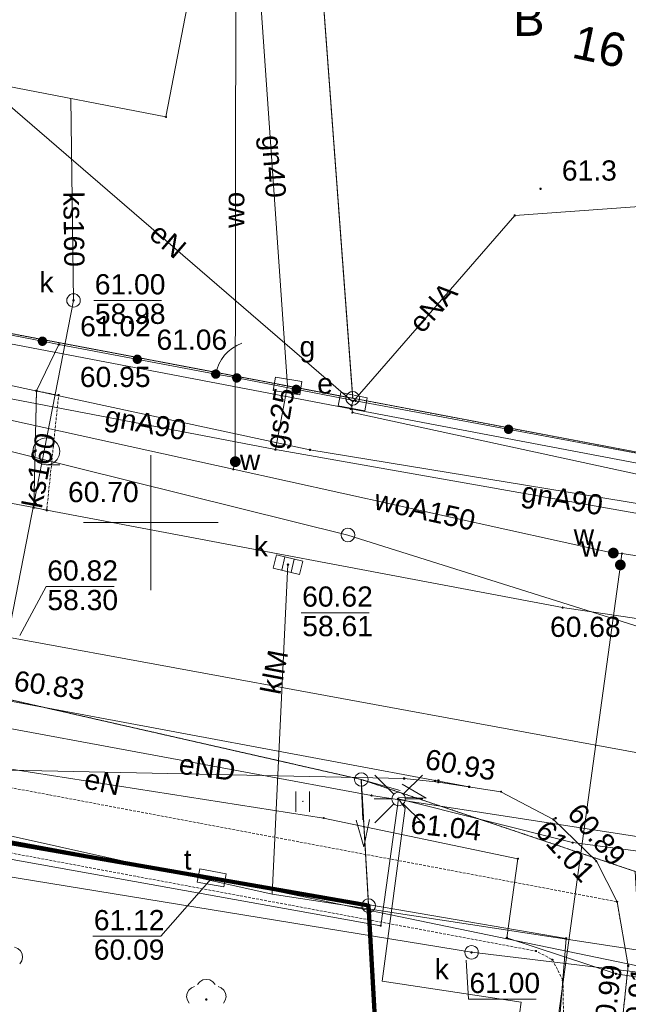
# Paper-space layout 'A-01 PLAN SYTUACYJNY' of a CAD drawing. Header units: millimetres. Extents: x 0 to 900, y 0 to 750.
# Tile 96 of 105: x 686 to 731, y 557 to 630. Entities that reach past the tile are written whole.
import ezdxf
from ezdxf.xclip import XClip

# ---------------------------------------------------------------- set-up
doc = ezdxf.new("R2010")
doc.units = ezdxf.units.MM
doc.header["$MEASUREMENT"] = 0
doc.header["$XCLIPFRAME"] = 0
for name, pattern in [('KROPK2', [1000, 50, -950]), ('PRZER1-1', [1, 0.5, -0.5]), ('PRZER2-1', [1.5, 1, -0.5]), ('PRZER3-1', [4000, 3000, -1000]), ('PRZER4-1', [5000, 4000, -1000])]:
    doc.linetypes.add(name, pattern=pattern)
doc.layers.add('0_Nr_pióra__60', color=7, linetype='Continuous', lineweight=100, true_color=0xcbfe00)
doc.layers.add('A_mapa_Nr_pióra__2', color=8, linetype='Continuous', lineweight=13)
doc.layers.add('A_podrys', color=7, linetype='Continuous')
doc.styles.add('STYL_AUTOMATYCZNY_1', font='arial.ttf')

# ---------------------------------------------------------------- blocks, each defined once
blk = doc.blocks.new('Rysunek_3_3', base_point=(-1239.757, 488.381))
at = {"layer": 'A_mapa_Nr_pióra__2', "linetype": 'Continuous', "lineweight": 13}
for points in [[(724.329, 617.348), (724.333, 617.325), (724.342, 617.303), (724.356, 617.284), (724.374, 617.27), (724.396, 617.261), (724.419, 617.258), (724.443, 617.261), (724.464, 617.27), (724.483, 617.284), (724.497, 617.303), (724.506, 617.325), (724.509, 617.348), (724.506, 617.371), (724.497, 617.393), (724.483, 617.412), (724.464, 617.426), (724.443, 617.435), (724.419, 617.438), (724.396, 617.435), (724.374, 617.426), (724.356, 617.412), (724.342, 617.393), (724.333, 617.371)], [(689.672, 609.06), (689.675, 609.036), (689.684, 609.015), (689.699, 608.996), (689.717, 608.982), (689.739, 608.973), (689.762, 608.97), (689.786, 608.973), (689.807, 608.982), (689.826, 608.996), (689.84, 609.015), (689.849, 609.036), (689.852, 609.06), (689.849, 609.083), (689.84, 609.105), (689.826, 609.123), (689.807, 609.138), (689.786, 609.147), (689.762, 609.15), (689.739, 609.147), (689.717, 609.138), (689.699, 609.123), (689.684, 609.105), (689.675, 609.083)], [(687.525, 606.379), (687.434, 606.385), (687.344, 606.367), (687.262, 606.326), (687.194, 606.266), (687.143, 606.19), (687.114, 606.103), (687.108, 606.012), (687.126, 605.922), (687.167, 605.84), (687.227, 605.772), (687.303, 605.721), (687.39, 605.692), (687.481, 605.686), (687.57, 605.704), (687.652, 605.745), (687.721, 605.805), (687.771, 605.881), (687.801, 605.968), (687.806, 606.059), (687.788, 606.149), (687.748, 606.231), (687.687, 606.299), (687.611, 606.35)], [(688.587, 605.795), (688.59, 605.772), (688.599, 605.75), (688.614, 605.732), (688.632, 605.718), (688.654, 605.709), (688.677, 605.705), (688.7, 605.709), (688.722, 605.718), (688.741, 605.732), (688.755, 605.75), (688.764, 605.772), (688.767, 605.795), (688.764, 605.819), (688.755, 605.84), (688.741, 605.859), (688.722, 605.873), (688.7, 605.882), (688.677, 605.885), (688.654, 605.882), (688.632, 605.873), (688.614, 605.859), (688.599, 605.84), (688.59, 605.819)], [(694.562, 605.039), (694.471, 605.044), (694.382, 605.026), (694.3, 604.985), (694.232, 604.924), (694.182, 604.847), (694.153, 604.76), (694.148, 604.669), (694.167, 604.58), (694.208, 604.498), (694.269, 604.43), (694.345, 604.38), (694.432, 604.352), (694.523, 604.346), (694.613, 604.365), (694.694, 604.406), (694.763, 604.467), (694.813, 604.544), (694.841, 604.63), (694.846, 604.722), (694.828, 604.811), (694.786, 604.893), (694.725, 604.961), (694.649, 605.011)], [(694.562, 605.039), (694.471, 605.044), (694.382, 605.026), (694.3, 604.985), (694.232, 604.924), (694.182, 604.847), (694.153, 604.76), (694.148, 604.669), (694.167, 604.58), (694.208, 604.498), (694.269, 604.43), (694.345, 604.38), (694.432, 604.352), (694.523, 604.346), (694.613, 604.365), (694.694, 604.406), (694.763, 604.467), (694.813, 604.544), (694.841, 604.63), (694.846, 604.722), (694.828, 604.811), (694.786, 604.893), (694.725, 604.961), (694.649, 605.011)], [(700.382, 603.939), (700.291, 603.944), (700.202, 603.926), (700.12, 603.885), (700.052, 603.824), (700.002, 603.747), (699.973, 603.66), (699.968, 603.569), (699.987, 603.48), (700.028, 603.398), (700.089, 603.33), (700.165, 603.28), (700.252, 603.252), (700.343, 603.246), (700.433, 603.265), (700.514, 603.306), (700.583, 603.367), (700.633, 603.444), (700.661, 603.53), (700.666, 603.622), (700.648, 603.711), (700.606, 603.793), (700.545, 603.861), (700.469, 603.911)], [(700.227, 603.595), (700.23, 603.572), (700.239, 603.55), (700.254, 603.532), (700.272, 603.518), (700.294, 603.509), (700.317, 603.505), (700.34, 603.509), (700.362, 603.518), (700.381, 603.532), (700.395, 603.55), (700.404, 603.572), (700.407, 603.595), (700.404, 603.619), (700.395, 603.64), (700.381, 603.659), (700.362, 603.673), (700.34, 603.682), (700.317, 603.685), (700.294, 603.682), (700.272, 603.673), (700.254, 603.659), (700.239, 603.64), (700.23, 603.619)], [(701.943, 603.659), (701.852, 603.665), (701.763, 603.646), (701.681, 603.605), (701.613, 603.545), (701.562, 603.468), (701.534, 603.382), (701.528, 603.291), (701.546, 603.201), (701.587, 603.119), (701.648, 603.051), (701.724, 603.001), (701.811, 602.972), (701.902, 602.966), (701.992, 602.985), (702.073, 603.026), (702.142, 603.086), (702.192, 603.163), (702.221, 603.249), (702.226, 603.34), (702.208, 603.43), (702.167, 603.512), (702.106, 603.58), (702.03, 603.63)], [(706.353, 602.809), (706.262, 602.815), (706.173, 602.796), (706.091, 602.755), (706.023, 602.695), (705.972, 602.618), (705.944, 602.532), (705.938, 602.441), (705.956, 602.351), (705.997, 602.269), (706.058, 602.201), (706.134, 602.151), (706.221, 602.122), (706.312, 602.116), (706.402, 602.135), (706.483, 602.176), (706.552, 602.236), (706.602, 602.313), (706.631, 602.399), (706.636, 602.49), (706.618, 602.58), (706.577, 602.662), (706.516, 602.73), (706.44, 602.78)], [(706.353, 602.809), (706.262, 602.815), (706.173, 602.796), (706.091, 602.755), (706.023, 602.695), (705.972, 602.618), (705.944, 602.532), (705.938, 602.441), (705.956, 602.351), (705.997, 602.269), (706.058, 602.201), (706.134, 602.151), (706.221, 602.122), (706.312, 602.116), (706.402, 602.135), (706.483, 602.176), (706.552, 602.236), (706.602, 602.313), (706.631, 602.399), (706.636, 602.49), (706.618, 602.58), (706.577, 602.662), (706.516, 602.73), (706.44, 602.78)], [(688.567, 602.035), (688.57, 602.012), (688.579, 601.99), (688.594, 601.972), (688.612, 601.958), (688.634, 601.949), (688.657, 601.945), (688.68, 601.949), (688.702, 601.958), (688.721, 601.972), (688.735, 601.99), (688.744, 602.012), (688.747, 602.035), (688.744, 602.059), (688.735, 602.08), (688.721, 602.099), (688.702, 602.113), (688.68, 602.122), (688.657, 602.125), (688.634, 602.122), (688.612, 602.113), (688.594, 602.099), (688.579, 602.08), (688.57, 602.059)], [(722.105, 599.846), (722.014, 599.851), (721.924, 599.832), (721.843, 599.791), (721.775, 599.73), (721.725, 599.653), (721.697, 599.566), (721.692, 599.475), (721.711, 599.386), (721.752, 599.304), (721.813, 599.236), (721.89, 599.187), (721.977, 599.158), (722.068, 599.153), (722.157, 599.172), (722.239, 599.214), (722.307, 599.275), (722.357, 599.351), (722.385, 599.438), (722.39, 599.53), (722.371, 599.619), (722.329, 599.7), (722.268, 599.768), (722.192, 599.818)], [(722.105, 599.846), (722.014, 599.851), (721.924, 599.832), (721.843, 599.791), (721.775, 599.73), (721.725, 599.653), (721.697, 599.566), (721.692, 599.475), (721.711, 599.386), (721.752, 599.304), (721.813, 599.236), (721.89, 599.187), (721.977, 599.158), (722.068, 599.153), (722.157, 599.172), (722.239, 599.214), (722.307, 599.275), (722.357, 599.351), (722.385, 599.438), (722.39, 599.53), (722.371, 599.619), (722.329, 599.7), (722.268, 599.768), (722.192, 599.818)], [(701.367, 597.096), (701.381, 596.993), (701.421, 596.896), (701.484, 596.813), (701.567, 596.75), (701.664, 596.71), (701.767, 596.696), (701.871, 596.71), (701.967, 596.75), (702.05, 596.813), (702.114, 596.896), (702.154, 596.993), (702.167, 597.096), (702.154, 597.2), (702.114, 597.296), (702.05, 597.379), (701.967, 597.442), (701.871, 597.482), (701.767, 597.496), (701.664, 597.482), (701.567, 597.442), (701.484, 597.379), (701.421, 597.296), (701.381, 597.2)], [(687.687, 593.495), (687.69, 593.472), (687.699, 593.45), (687.714, 593.432), (687.732, 593.418), (687.754, 593.409), (687.777, 593.405), (687.8, 593.409), (687.822, 593.418), (687.841, 593.432), (687.855, 593.45), (687.864, 593.472), (687.867, 593.495), (687.864, 593.519), (687.855, 593.54), (687.841, 593.559), (687.822, 593.573), (687.8, 593.582), (687.777, 593.585), (687.754, 593.582), (687.732, 593.573), (687.714, 593.559), (687.699, 593.54), (687.69, 593.519)], [(729.858, 590.72), (729.753, 590.717), (729.653, 590.687), (729.564, 590.632), (729.493, 590.556), (729.443, 590.464), (729.419, 590.362), (729.422, 590.258), (729.452, 590.158), (729.507, 590.069), (729.583, 589.997), (729.674, 589.948), (729.776, 589.924), (729.88, 589.927), (729.98, 589.957), (730.069, 590.011), (730.141, 590.087), (730.191, 590.179), (730.215, 590.281), (730.212, 590.385), (730.182, 590.485), (730.127, 590.574), (730.051, 590.646), (729.959, 590.695)], [(705.587, 589.461), (705.59, 589.437), (705.599, 589.416), (705.614, 589.397), (705.632, 589.383), (705.654, 589.374), (705.677, 589.371), (705.701, 589.374), (705.722, 589.383), (705.741, 589.397), (705.755, 589.416), (705.764, 589.437), (705.767, 589.461), (705.764, 589.484), (705.755, 589.506), (705.741, 589.524), (705.722, 589.539), (705.701, 589.548), (705.677, 589.551), (705.654, 589.548), (705.632, 589.539), (705.614, 589.524), (705.599, 589.506), (705.59, 589.484)], [(729.944, 589.518), (729.938, 589.414), (729.959, 589.312), (730.005, 589.218), (730.074, 589.14), (730.161, 589.082), (730.26, 589.049), (730.364, 589.043), (730.467, 589.063), (730.56, 589.11), (730.639, 589.179), (730.696, 589.266), (730.73, 589.365), (730.736, 589.469), (730.715, 589.571), (730.669, 589.665), (730.6, 589.743), (730.513, 589.801), (730.414, 589.834), (730.31, 589.841), (730.207, 589.82), (730.114, 589.774), (730.035, 589.704), (729.978, 589.617)], [(730.247, 589.442), (730.25, 589.418), (730.259, 589.397), (730.273, 589.378), (730.292, 589.364), (730.314, 589.355), (730.337, 589.352), (730.36, 589.355), (730.382, 589.364), (730.401, 589.378), (730.415, 589.397), (730.424, 589.418), (730.427, 589.442), (730.424, 589.465), (730.415, 589.487), (730.401, 589.505), (730.382, 589.52), (730.36, 589.529), (730.337, 589.532), (730.314, 589.529), (730.292, 589.52), (730.273, 589.505), (730.259, 589.487), (730.25, 589.465)], [(716.507, 573.415), (716.51, 573.392), (716.519, 573.37), (716.534, 573.352), (716.552, 573.338), (716.574, 573.329), (716.597, 573.325), (716.62, 573.329), (716.642, 573.338), (716.661, 573.352), (716.675, 573.37), (716.684, 573.392), (716.687, 573.415), (716.684, 573.439), (716.675, 573.46), (716.661, 573.479), (716.642, 573.493), (716.62, 573.502), (716.597, 573.505), (716.574, 573.502), (716.552, 573.493), (716.534, 573.479), (716.519, 573.46), (716.51, 573.439)], [(716.747, 573.455), (716.75, 573.432), (716.759, 573.41), (716.774, 573.392), (716.792, 573.378), (716.814, 573.369), (716.837, 573.365), (716.86, 573.369), (716.882, 573.378), (716.901, 573.392), (716.915, 573.41), (716.924, 573.432), (716.927, 573.455), (716.924, 573.479), (716.915, 573.5), (716.901, 573.519), (716.882, 573.533), (716.86, 573.542), (716.837, 573.545), (716.814, 573.542), (716.792, 573.533), (716.774, 573.519), (716.759, 573.5), (716.75, 573.479)], [(713.747, 572.075), (713.75, 572.052), (713.759, 572.03), (713.774, 572.012), (713.792, 571.998), (713.814, 571.989), (713.837, 571.985), (713.86, 571.989), (713.882, 571.998), (713.901, 572.012), (713.915, 572.03), (713.924, 572.052), (713.927, 572.075), (713.924, 572.099), (713.915, 572.12), (713.901, 572.139), (713.882, 572.153), (713.86, 572.162), (713.837, 572.165), (713.814, 572.162), (713.792, 572.153), (713.774, 572.139), (713.759, 572.12), (713.75, 572.099)], [(725.287, 570.555), (725.29, 570.532), (725.299, 570.51), (725.314, 570.492), (725.332, 570.478), (725.354, 570.469), (725.377, 570.465), (725.4, 570.469), (725.422, 570.478), (725.441, 570.492), (725.455, 570.51), (725.464, 570.532), (725.467, 570.555), (725.464, 570.579), (725.455, 570.6), (725.441, 570.619), (725.422, 570.633), (725.4, 570.642), (725.377, 570.645), (725.354, 570.642), (725.332, 570.633), (725.314, 570.619), (725.299, 570.6), (725.29, 570.579)], [(725.447, 570.655), (725.45, 570.632), (725.459, 570.61), (725.474, 570.592), (725.492, 570.578), (725.514, 570.569), (725.537, 570.565), (725.56, 570.569), (725.582, 570.578), (725.601, 570.592), (725.615, 570.61), (725.624, 570.632), (725.627, 570.655), (725.624, 570.679), (725.615, 570.7), (725.601, 570.719), (725.582, 570.733), (725.56, 570.742), (725.537, 570.745), (725.514, 570.742), (725.492, 570.733), (725.474, 570.719), (725.459, 570.7), (725.45, 570.679)], [(699.927, 566.215), (699.93, 566.192), (699.939, 566.17), (699.954, 566.152), (699.972, 566.138), (699.994, 566.129), (700.017, 566.125), (700.04, 566.129), (700.062, 566.138), (700.081, 566.152), (700.095, 566.17), (700.104, 566.192), (700.107, 566.215), (700.104, 566.239), (700.095, 566.26), (700.081, 566.279), (700.062, 566.293), (700.04, 566.302), (700.017, 566.305), (699.994, 566.302), (699.972, 566.293), (699.954, 566.279), (699.939, 566.26), (699.93, 566.239)], [(719.207, 560.695), (719.21, 560.672), (719.219, 560.65), (719.234, 560.632), (719.252, 560.618), (719.274, 560.609), (719.297, 560.605), (719.32, 560.609), (719.342, 560.618), (719.361, 560.632), (719.375, 560.65), (719.384, 560.672), (719.387, 560.695), (719.384, 560.719), (719.375, 560.74), (719.361, 560.759), (719.342, 560.773), (719.32, 560.782), (719.297, 560.785), (719.274, 560.782), (719.252, 560.773), (719.234, 560.759), (719.219, 560.74), (719.21, 560.719)], [(699.617, 557.105), (699.645, 557.11), (699.67, 557.123), (699.69, 557.143), (699.703, 557.168), (699.707, 557.195), (699.703, 557.223), (699.69, 557.248), (699.67, 557.268), (699.645, 557.281), (699.617, 557.285), (699.589, 557.281), (699.564, 557.268), (699.544, 557.248), (699.532, 557.223), (699.527, 557.195), (699.532, 557.168), (699.544, 557.143), (699.564, 557.123), (699.589, 557.11)]]:
    blk.add_hatch(color=8, dxfattribs=at).paths.add_polyline_path(points)
at = {"layer": '0_Nr_pióra__60', "color": 60, "linetype": 'Continuous', "lineweight": 100, "ltscale": 0.2, "true_color": 0xcbfe00, "flags": 128}
blk.add_lwpolyline([(486.18, 603.451), (711.659, 564.161), (717.884, 453.783), (730.017, 232.355), (621.617, 226.035), (540.957, 240.915), (518.757, 242.155), (516.177, 189.075), (497.662, 185.339), (465.457, 189.575), (468.057, 245.175), (273.097, 254.535), (153.037, 277.335), (147.954, 279.476), (156.418, 401.095), (165.669, 534.017), (166.587, 571.876), (178.647, 571.577), (179.186, 591.797), (167.425, 603.836), (168.104, 630.336), (172.183, 653.996), (181.402, 660.436)], close=True, dxfattribs=at)
at = {"layer": 'A_mapa_Nr_pióra__2', "color": 8, "linetype": 'Continuous', "lineweight": 13, "ltscale": 0.2, "flags": 128}
for points in [[(474.899, 745.1), (479.277, 658.725), (479.837, 646.895), (480.937, 640.515), (484.017, 635.495), (488.717, 631.555), (493.757, 629.515), (542.037, 620.675), (580.317, 613.595), (588.477, 612.235), (624.517, 605.595), (673.157, 596.235), (686.817, 593.695), (687.777, 593.495), (726.057, 586.275), (737.877, 584.515)], [(477.462, 745.1), (479.044, 717.762), (481.492, 688.031), (480.855, 645.146), (483.949, 643.745), (505.605, 639.333), (514.476, 636.735), (590.267, 622.51), (595.474, 621.53), (595.733, 622.906), (710.328, 601.015), (773.167, 589.097)], [(685.457, 637.655), (682.877, 625.335), (710.483, 601.545)], [(695.738, 636.832), (703.369, 635.379), (705.645, 602.716)], [(698.928, 634.636), (701.81, 634.367), (701.767, 597.096), (701.681, 596.778), (701.617, 596.538)], [(763.478, 547.71), (746.835, 572.703), (684.883, 584.081), (634.386, 593.869), (567.797, 607.672), (488.892, 624.142), (469.42, 628.2)], [(689.557, 624.045), (689.762, 609.06)], [(737.921, 616.47), (722.496, 615.361), (710.483, 601.545)], [(620.977, 584.935), (674.257, 574.955), (677.537, 574.695), (680.397, 574.315), (714.297, 573.595), (716.837, 573.315), (721.477, 572.615), (725.377, 570.555), (728.557, 567.455), (730.097, 564.455), (730.917, 559.695), (730.397, 554.835), (727.257, 532.515), (725.837, 528.815), (723.137, 526.155), (717.677, 523.915), (712.477, 523.755), (708.937, 524.395), (706.457, 526.895), (706.137, 529.495), (706.497, 534.095), (678.977, 539.335), (585.277, 556.995)], [(684.883, 584.081), (689.762, 609.06)], [(691.262, 609.06), (696.302, 609.06)], [(687.457, 606.035), (678.477, 607.775)], [(832.778, 551.906), (748.358, 556.223), (700.019, 566.221), (584.839, 587.516), (496.46, 604.112), (463.62, 607.33)], [(659.899, 578.459), (664.697, 605.659), (704.752, 597.999), (756.964, 588.774)], [(829.408, 585.755), (828.409, 585.71), (808.405, 586.235), (791.076, 587.611), (790.077, 587.653), (789.078, 587.696), (773.253, 587.167), (707.307, 597.977), (669.937, 606.015)], [(687.457, 606.035), (688.677, 605.795), (700.317, 603.595)], [(700.317, 603.595), (700.412, 603.976), (700.555, 604.342), (700.745, 604.685), (700.978, 605.001), (701.25, 605.284), (701.557, 605.528), (701.893, 605.731), (702.253, 605.888)], [(490.66, 605.272), (500.4, 601.572), (514.12, 598.073), (661.399, 570.159), (719.299, 560.701), (744.378, 557.702), (746.378, 556.523)], [(895.1, 563.249), (886.917, 562.776), (827.911, 560.55), (768.36, 563.609), (711.878, 572.328), (657.379, 582.428), (598.852, 594.153), (536.009, 605.148)], [(701.877, 603.315), (700.317, 603.595)], [(701.877, 603.315), (710.697, 601.615), (762.877, 591.895), (763.257, 593.935)], [(705.645, 602.716), (704.752, 597.999)], [(710.483, 601.545), (710.394, 601.266), (710.457, 600.744), (773.206, 587.156), (789.859, 597.84), (789.737, 602.536), (804.316, 602.066), (805.773, 585.195), (810.494, 584.957), (827.054, 584.375), (892.841, 588.334), (895.1, 588.489)], [(683.917, 600.08), (685.097, 600.18), (701.617, 596.538), (729.817, 590.322), (730.457, 590.282)], [(782.958, 560.084), (775.058, 560.564), (771.358, 560.203), (766.978, 561.423), (753.018, 562.263), (752.338, 557.643), (745.578, 556.703), (730.019, 559.102), (721.919, 561.782), (722.738, 567.642), (708.318, 570.661), (675.498, 575.8), (618.999, 586.857), (604.559, 588.737), (549.679, 598.854)], [(695.497, 587.575), (695.497, 597.575)], [(748.981, 558.22), (704.491, 565.009), (649.037, 577.355), (550.057, 596.935), (548.997, 597.135)], [(687.737, 596.859), (688.737, 596.859)], [(700.497, 592.575), (690.497, 592.575)], [(738.557, 157.472), (737.724, 173.131), (732.253, 273.026), (729.436, 314.11), (728.12, 333.309), (721.805, 430.923), (720.825, 439.703), (716.383, 487.942), (719.137, 508.055), (719.215, 508.547), (730.337, 589.442), (730.457, 590.282)], [(730.457, 590.282), (759.937, 585.763), (805.056, 581.625)], [(705.454, 590.029), (705.22, 589.056)], [(706.134, 589.865), (705.901, 588.893)], [(705.677, 589.461), (704.491, 565.009)], [(685.79, 584.207), (687.738, 587.827), (692.778, 587.827)], [(895.1, 564.071), (886.357, 563.555), (873.317, 562.895), (851.477, 562.095), (825.537, 562.175), (801.937, 562.635), (769.617, 564.315), (767.117, 565.415), (761.037, 564.315), (726.797, 568.835), (713.877, 572.075), (712.557, 562.675), (655.497, 572.935), (594.077, 584.375), (582.577, 586.635)], [(706.649, 585.895), (711.689, 585.895)], [(734.411, 157.472), (730.017, 232.355), (717.884, 453.783), (711.659, 564.161), (711.118, 573.521), (731.438, 566.702), (738.004, 452.504), (738.645, 441.224), (743.149, 360.965), (745.358, 321.668), (747.553, 282.827), (752.157, 201.389), (754.636, 157.472)], [(711.118, 573.521), (714.002, 572.696)], [(711.118, 573.521), (711.231, 570.523)], [(713.524, 572.429), (712.109, 573.843)], [(714.231, 572.429), (715.645, 573.843)], [(713.865, 572.216), (715.925, 572.146), (714.14, 573.177)], [(706.262, 572.624), (706.262, 571.124)], [(707.262, 571.124), (707.262, 572.624)], [(713.377, 572.075), (712.077, 572.075)], [(714.377, 572.075), (715.677, 572.075)], [(713.524, 571.722), (712.109, 570.308)], [(714.231, 571.722), (715.645, 570.308)], [(710.731, 570.504), (711.306, 568.525), (711.73, 570.542)], [(726.797, 568.835), (761.037, 564.315)], [(699.975, 566.163), (696.231, 561.889), (691.191, 561.889)], [(700.019, 566.221), (726.318, 561.722), (724.16, 535.102), (723.4, 530.542), (744.88, 526.303), (733.764, 461.303), (740.398, 359.23)], [(685.388, 561.08), (685.629, 560.983), (685.822, 560.808), (685.944, 560.579), (685.98, 560.322), (685.926, 560.067), (685.789, 559.847)], [(718.899, 560.114), (719.061, 557.232), (724.101, 557.232)], [(698.345, 556.927), (698.208, 557.147), (698.154, 557.402), (698.191, 557.659), (698.313, 557.888), (698.505, 558.063), (698.746, 558.16)], [(698.969, 558.322), (699.136, 558.521), (699.361, 558.65), (699.617, 558.695), (699.873, 558.65), (700.098, 558.521), (700.266, 558.322)], [(700.488, 558.16), (700.729, 558.063), (700.922, 557.888), (701.044, 557.659), (701.08, 557.402), (701.026, 557.147), (700.889, 556.927)]]:
    blk.add_lwpolyline(points, dxfattribs=at)
at = {"layer": 'A_mapa_Nr_pióra__2', "color": 8, "linetype": 'KROPK2', "lineweight": 13, "ltscale": 0.2, "flags": 128}
for points in [[(895.1, 510.771), (874.039, 518.528), (863.879, 522.307), (853.017, 526.255), (845.057, 528.775), (792.277, 545.455), (786.298, 548.324), (731.438, 566.702), (711.118, 573.521), (576.198, 604.175), (485.179, 623.131), (484.138, 643.651), (484.098, 644.531), (449.997, 650.935), (352.198, 669.302), (306.081, 677.963), (249.859, 688.52), (235.099, 691.279), (189.14, 699.897), (180.784, 701.378), (161.26, 705.495), (159.621, 696.615), (155.662, 674.935), (152.723, 658.235), (148.164, 632.295), (147.186, 592.335), (146.687, 572.355), (145.907, 540.323), (82.849, 560.452), (29.9, 577.346)], [(29.9, 577.346), (82.849, 560.452), (145.907, 540.323), (146.687, 572.355), (147.186, 592.335), (148.164, 632.295), (152.723, 658.235), (155.662, 674.935), (159.621, 696.615), (161.26, 705.495), (180.784, 701.378), (189.14, 699.897), (235.099, 691.279), (249.859, 688.52), (306.081, 677.963), (352.198, 669.302), (449.997, 650.935), (484.098, 644.531), (484.138, 643.651), (485.179, 623.131), (576.198, 604.175), (711.118, 573.521), (711.659, 564.161), (717.884, 453.783), (730.017, 232.355), (734.411, 157.472)], [(734.411, 157.472), (730.017, 232.355), (717.884, 453.783), (711.659, 564.161), (711.118, 573.521), (731.438, 566.702), (786.298, 548.324), (792.277, 545.455), (845.057, 528.775), (853.017, 526.255), (863.879, 522.307), (874.039, 518.528), (895.1, 510.771)]]:
    blk.add_lwpolyline(points, dxfattribs=at)
at = {"layer": 'A_mapa_Nr_pióra__2', "color": 8, "linetype": 'PRZER1-1', "lineweight": 13, "ltscale": 0.2, "flags": 128}
for points in [[(172.183, 653.996), (181.402, 660.436), (278.748, 642.235), (486.18, 603.451), (711.659, 564.161), (711.118, 573.521), (576.198, 604.175), (485.179, 623.131), (484.138, 643.651), (484.098, 644.531), (449.997, 650.935), (352.198, 669.302), (351.082, 669.512), (330.334, 673.408), (315.559, 676.183), (306.081, 677.963), (299.216, 679.252), (262.916, 686.068), (249.859, 688.52), (235.099, 691.279), (189.14, 699.897), (180.784, 701.378), (161.26, 705.495), (159.621, 696.615), (155.662, 674.935), (152.723, 658.235), (148.164, 632.295), (147.186, 592.335), (146.687, 572.355), (145.907, 540.323), (161.935, 535.208), (165.669, 534.017), (166.587, 571.876), (178.647, 571.577), (179.186, 591.797), (167.425, 603.836), (168.104, 630.336)], [(710.477, 601.801), (649.577, 613.338), (670.792, 703.999), (704.252, 685.96), (706.774, 651.76)], [(396.461, 198.683), (318.142, 209.02), (144.644, 231.921), (147.954, 279.476), (156.418, 401.095), (165.669, 534.017), (166.587, 571.876), (178.647, 571.577), (179.186, 591.797), (167.425, 603.836), (168.104, 630.336), (172.183, 653.996), (181.402, 660.436), (278.748, 642.235), (486.18, 603.451), (711.659, 564.161), (717.884, 453.783), (730.017, 232.355), (516.177, 189.075), (497.662, 185.339)], [(773.316, 589.883), (710.477, 601.801), (706.774, 651.76), (785.133, 655.443), (787.758, 599.942)]]:
    blk.add_lwpolyline(points, close=True, dxfattribs=at)
at = {"layer": 'A_mapa_Nr_pióra__2', "color": 8, "linetype": 'Continuous', "lineweight": 13, "ltscale": 0.2, "flags": 128}
for points in [[(710.477, 601.801), (706.774, 651.76), (704.252, 685.96), (670.792, 703.999), (649.577, 613.338)], [(684.037, 625.115), (696.617, 622.675), (699.217, 636.135), (695.677, 636.815), (700.237, 660.375), (685.897, 663.155), (684.877, 657.855), (683.097, 658.195), (679.237, 655.575), (678.897, 653.815), (672.617, 655.015), (669.837, 640.695), (686.437, 637.475)], [(486.18, 603.451), (711.659, 564.161), (717.884, 453.783), (730.017, 232.355), (621.617, 226.035), (540.957, 240.915), (518.757, 242.155), (516.177, 189.075), (497.662, 185.339), (465.457, 189.575), (468.057, 245.175), (273.097, 254.535), (153.037, 277.335), (147.954, 279.476), (156.418, 401.095), (165.669, 534.017), (166.587, 571.876), (178.647, 571.577), (179.186, 591.797), (167.425, 603.836), (168.104, 630.336), (172.183, 653.996), (181.402, 660.436)], [(787.758, 599.942), (785.133, 655.443), (706.774, 651.76), (710.477, 601.801), (773.316, 589.883)], [(576.198, 604.175), (485.179, 623.131), (484.138, 643.651), (583.817, 623.016), (613.137, 615.737), (710.125, 591.659), (809.691, 560.319), (843.777, 549.695), (842.117, 549.275), (792.177, 547.255), (786.298, 548.324), (731.438, 566.702), (711.118, 573.521)], [(711.659, 564.161), (711.118, 573.521), (576.198, 604.175), (485.179, 623.131), (486.18, 603.451)], [(696.572, 622.66), (696.572, 622.691), (696.601, 622.72), (696.633, 622.72), (696.662, 622.691), (696.662, 622.66), (696.633, 622.63), (696.601, 622.63)], [(809.691, 560.319), (808.396, 587.745), (773.316, 589.883), (710.477, 601.801), (649.577, 613.338), (612.937, 620.277), (613.137, 615.737), (710.125, 591.659)], [(722.451, 615.345), (722.451, 615.377), (722.48, 615.406), (722.512, 615.406), (722.541, 615.377), (722.541, 615.345), (722.512, 615.316), (722.48, 615.316)], [(689.762, 609.56), (689.892, 609.543), (690.012, 609.493), (690.116, 609.413), (690.195, 609.31), (690.245, 609.189), (690.262, 609.06), (690.245, 608.93), (690.195, 608.81), (690.116, 608.706), (690.012, 608.627), (689.892, 608.577), (689.762, 608.56), (689.633, 608.577), (689.512, 608.627), (689.409, 608.706), (689.329, 608.81), (689.279, 608.93), (689.262, 609.06), (689.279, 609.189), (689.329, 609.31), (689.409, 609.413), (689.512, 609.493), (689.633, 609.543)], [(687.412, 606.02), (687.412, 606.051), (687.441, 606.08), (687.473, 606.08), (687.502, 606.051), (687.502, 606.02), (687.473, 605.99), (687.441, 605.99)], [(704.578, 602.382), (704.738, 603.37), (706.713, 603.05), (706.553, 602.062)], [(701.832, 603.3), (701.832, 603.331), (701.861, 603.36), (701.893, 603.36), (701.922, 603.331), (701.922, 603.3), (701.893, 603.27), (701.861, 603.27)], [(686.972, 602.34), (686.972, 602.371), (687.001, 602.4), (687.033, 602.4), (687.062, 602.371), (687.062, 602.34), (687.033, 602.31), (687.001, 602.31)], [(709.406, 601.244), (709.597, 602.226), (711.56, 601.845), (711.37, 600.864)], [(710.477, 602.301), (710.631, 602.276), (710.77, 602.205), (710.881, 602.095), (710.952, 601.955), (710.977, 601.801), (710.952, 601.646), (710.881, 601.507), (710.77, 601.396), (710.631, 601.325), (710.477, 601.301), (710.322, 601.325), (710.183, 601.396), (710.072, 601.507), (710.001, 601.646), (709.977, 601.801), (710.001, 601.955), (710.072, 602.095), (710.183, 602.205), (710.322, 602.276)], [(710.349, 601.25), (710.349, 601.281), (710.378, 601.311), (710.41, 601.311), (710.439, 601.281), (710.439, 601.25), (710.41, 601.221), (710.378, 601.221)], [(710.652, 601.6), (710.652, 601.631), (710.681, 601.66), (710.713, 601.66), (710.742, 601.631), (710.742, 601.6), (710.713, 601.57), (710.681, 601.57)], [(710.283, 600.999), (710.283, 601.031), (710.312, 601.06), (710.344, 601.06), (710.373, 601.031), (710.373, 600.999), (710.344, 600.97), (710.312, 600.97)], [(710.412, 600.729), (710.412, 600.76), (710.441, 600.789), (710.473, 600.789), (710.502, 600.76), (710.502, 600.729), (710.473, 600.699), (710.441, 600.699)], [(687.737, 598.859), (688.046, 598.81), (688.325, 598.668), (688.546, 598.447), (688.688, 598.168), (688.737, 597.859), (688.688, 597.55), (688.546, 597.272), (688.325, 597.05), (688.046, 596.908), (687.737, 596.859), (687.428, 596.908), (687.149, 597.05), (686.928, 597.272), (686.786, 597.55), (686.737, 597.859), (686.786, 598.168), (686.928, 598.447), (687.149, 598.668), (687.428, 598.81)], [(704.707, 597.983), (704.707, 598.015), (704.736, 598.044), (704.768, 598.044), (704.797, 598.015), (704.797, 597.983), (704.768, 597.954), (704.736, 597.954)], [(707.262, 597.962), (707.262, 597.993), (707.291, 598.022), (707.323, 598.022), (707.352, 597.993), (707.352, 597.962), (707.323, 597.932), (707.291, 597.932)], [(701.636, 596.762), (701.636, 596.793), (701.665, 596.823), (701.697, 596.823), (701.726, 596.793), (701.726, 596.762), (701.697, 596.733), (701.665, 596.733)], [(701.572, 596.522), (701.572, 596.554), (701.601, 596.583), (701.633, 596.583), (701.662, 596.554), (701.662, 596.522), (701.633, 596.493), (701.601, 596.493)], [(686.772, 593.68), (686.772, 593.711), (686.801, 593.74), (686.833, 593.74), (686.862, 593.711), (686.862, 593.68), (686.833, 593.65), (686.801, 593.65)], [(710.125, 592.159), (710.28, 592.134), (710.419, 592.063), (710.53, 591.953), (710.601, 591.813), (710.625, 591.659), (710.601, 591.504), (710.53, 591.365), (710.419, 591.254), (710.28, 591.183), (710.125, 591.159), (709.971, 591.183), (709.831, 591.254), (709.721, 591.365), (709.65, 591.504), (709.625, 591.659), (709.65, 591.813), (709.721, 591.953), (709.831, 592.063), (709.971, 592.134)], [(730.412, 590.266), (730.412, 590.298), (730.441, 590.327), (730.473, 590.327), (730.502, 590.298), (730.502, 590.266), (730.473, 590.237), (730.441, 590.237)], [(704.822, 590.18), (706.766, 589.713), (706.533, 588.741), (704.588, 589.208)], [(726.012, 586.26), (726.012, 586.291), (726.041, 586.32), (726.073, 586.32), (726.102, 586.291), (726.102, 586.26), (726.073, 586.23), (726.041, 586.23)], [(711.118, 574.021), (711.273, 573.997), (711.412, 573.926), (711.523, 573.815), (711.594, 573.676), (711.618, 573.521), (711.594, 573.367), (711.523, 573.227), (711.412, 573.117), (711.273, 573.045), (711.118, 573.021), (710.964, 573.045), (710.824, 573.117), (710.714, 573.227), (710.643, 573.367), (710.618, 573.521), (710.643, 573.676), (710.714, 573.815), (710.824, 573.926), (710.964, 573.997)], [(714.252, 573.58), (714.252, 573.611), (714.281, 573.64), (714.313, 573.64), (714.342, 573.611), (714.342, 573.58), (714.313, 573.55), (714.281, 573.55)], [(716.792, 573.3), (716.792, 573.331), (716.821, 573.36), (716.853, 573.36), (716.882, 573.331), (716.882, 573.3), (716.853, 573.27), (716.821, 573.27)], [(719.072, 572.96), (719.072, 572.991), (719.101, 573.02), (719.133, 573.02), (719.162, 572.991), (719.162, 572.96), (719.133, 572.93), (719.101, 572.93)], [(711.833, 572.312), (711.833, 572.344), (711.862, 572.373), (711.894, 572.373), (711.923, 572.344), (711.923, 572.312), (711.894, 572.283), (711.862, 572.283)], [(713.877, 572.575), (714.007, 572.558), (714.127, 572.508), (714.231, 572.429), (714.31, 572.325), (714.36, 572.205), (714.377, 572.075), (714.36, 571.946), (714.31, 571.825), (714.231, 571.722), (714.127, 571.642), (714.007, 571.593), (713.877, 571.575), (713.748, 571.593), (713.627, 571.642), (713.524, 571.722), (713.444, 571.825), (713.394, 571.946), (713.377, 572.075), (713.394, 572.205), (713.444, 572.325), (713.524, 572.429), (713.627, 572.508), (713.748, 572.558)], [(721.432, 572.6), (721.432, 572.631), (721.461, 572.66), (721.493, 572.66), (721.522, 572.631), (721.522, 572.6), (721.493, 572.57), (721.461, 572.57)], [(708.273, 570.645), (708.273, 570.677), (708.302, 570.706), (708.334, 570.706), (708.363, 570.677), (708.363, 570.645), (708.334, 570.616), (708.302, 570.616)], [(726.752, 568.82), (726.752, 568.851), (726.781, 568.88), (726.813, 568.88), (726.842, 568.851), (726.842, 568.82), (726.813, 568.79), (726.781, 568.79)], [(722.693, 567.626), (722.693, 567.657), (722.722, 567.687), (722.754, 567.687), (722.783, 567.657), (722.783, 567.626), (722.754, 567.597), (722.722, 567.597)], [(698.944, 565.911), (699.126, 566.894), (701.093, 566.531), (700.911, 565.547)], [(728.512, 567.44), (728.512, 567.471), (728.541, 567.5), (728.573, 567.5), (728.602, 567.471), (728.602, 567.44), (728.573, 567.41), (728.541, 567.41)], [(711.659, 564.661), (711.813, 564.637), (711.952, 564.566), (712.063, 564.455), (712.134, 564.316), (712.159, 564.161), (712.134, 564.007), (712.063, 563.867), (711.952, 563.757), (711.813, 563.686), (711.659, 563.661), (711.504, 563.686), (711.365, 563.757), (711.254, 563.867), (711.183, 564.007), (711.159, 564.161), (711.183, 564.316), (711.254, 564.455), (711.365, 564.566), (711.504, 564.637)], [(730.052, 564.44), (730.052, 564.471), (730.081, 564.5), (730.113, 564.5), (730.142, 564.471), (730.142, 564.44), (730.113, 564.41), (730.081, 564.41)], [(712.512, 562.66), (712.512, 562.691), (712.541, 562.72), (712.573, 562.72), (712.602, 562.691), (712.602, 562.66), (712.573, 562.63), (712.541, 562.63)], [(721.874, 561.766), (721.874, 561.797), (721.903, 561.827), (721.934, 561.827), (721.964, 561.797), (721.964, 561.766), (721.934, 561.737), (721.903, 561.737)], [(726.273, 561.706), (726.273, 561.738), (726.303, 561.767), (726.334, 561.767), (726.363, 561.738), (726.363, 561.706), (726.334, 561.677), (726.303, 561.677)], [(719.299, 561.201), (719.428, 561.184), (719.549, 561.134), (719.652, 561.055), (719.732, 560.951), (719.782, 560.831), (719.799, 560.701), (719.782, 560.572), (719.732, 560.451), (719.652, 560.348), (719.549, 560.268), (719.428, 560.219), (719.299, 560.201), (719.169, 560.219), (719.049, 560.268), (718.945, 560.348), (718.866, 560.451), (718.816, 560.572), (718.799, 560.701), (718.816, 560.831), (718.866, 560.951), (718.945, 561.055), (719.049, 561.134), (719.169, 561.184)], [(724.032, 560.78), (724.032, 560.811), (724.061, 560.84), (724.093, 560.84), (724.122, 560.811), (724.122, 560.78), (724.093, 560.75), (724.061, 560.75)], [(725.252, 560.14), (725.252, 560.171), (725.281, 560.2), (725.313, 560.2), (725.342, 560.171), (725.342, 560.14), (725.313, 560.11), (725.281, 560.11)], [(730.872, 559.68), (730.872, 559.711), (730.901, 559.74), (730.933, 559.74), (730.962, 559.711), (730.962, 559.68), (730.933, 559.65), (730.901, 559.65)], [(729.974, 559.086), (729.974, 559.118), (730.003, 559.147), (730.034, 559.147), (730.064, 559.118), (730.064, 559.086), (730.034, 559.057), (730.003, 559.057)], [(726.032, 558.6), (726.032, 558.631), (726.061, 558.66), (726.093, 558.66), (726.122, 558.631), (726.122, 558.6), (726.093, 558.57), (726.061, 558.57)]]:
    blk.add_lwpolyline(points, close=True, dxfattribs=at)
at = {"layer": 'A_mapa_Nr_pióra__2', "color": 8, "linetype": 'PRZER1-1', "lineweight": 13, "ltscale": 0.2, "flags": 128}
for points in [[(895.1, 552.298), (882.637, 551.628), (872.778, 540.387), (874.039, 518.528), (863.879, 522.307), (853.017, 526.255), (852.457, 537.915), (842.117, 549.275), (792.177, 547.255), (786.298, 548.324), (731.438, 566.702), (711.118, 573.521), (576.198, 604.175), (485.179, 623.131), (484.138, 643.651), (484.098, 644.531), (531.747, 635.495), (590.637, 624.476), (612.937, 620.277), (649.577, 613.338), (710.477, 601.801), (773.316, 589.883), (808.396, 587.745), (892.615, 592.428), (895.1, 592.557)], [(734.411, 157.472), (730.017, 232.355), (717.884, 453.783), (711.659, 564.161), (711.118, 573.521), (731.438, 566.702), (738.004, 452.504), (740.844, 402.035), (743.149, 360.965), (746.351, 304.092), (747.553, 282.827), (752.157, 201.389), (754.636, 157.472)]]:
    blk.add_lwpolyline(points, dxfattribs=at)
at = {"layer": 'A_mapa_Nr_pióra__2', "color": 8, "linetype": 'PRZER2-1', "lineweight": 13, "ltscale": 0.2, "flags": 128}
for points in [[(516.417, 595.095), (515.177, 595.455), (512.457, 596.215), (514.137, 601.055), (516.757, 604.235), (528.997, 601.875), (531.157, 603.535), (532.017, 607.735), (540.017, 606.295), (539.137, 602.175), (540.437, 599.755), (583.857, 591.755), (601.477, 588.575), (620.977, 584.935), (674.257, 574.955), (730.097, 564.455), (730.917, 559.695), (730.397, 554.835), (727.057, 554.855), (726.137, 554.855), (726.077, 558.615), (725.297, 560.155), (724.077, 560.795), (679.837, 569.055), (639.737, 576.495), (639.317, 574.155), (632.257, 575.595), (632.737, 577.915), (582.877, 587.055), (520.377, 598.755), (518.357, 598.455), (517.197, 596.995)], [(686.817, 593.695), (687.017, 602.355), (688.657, 602.035), (687.777, 593.495)], [(706.775, 571.92), (706.755, 571.88), (706.795, 571.88)]]:
    blk.add_lwpolyline(points, close=True, dxfattribs=at)
at = {"layer": 'A_mapa_Nr_pióra__2', "color": 8, "linetype": 'PRZER3-1', "lineweight": 13, "ltscale": 0.2, "flags": 128}
for points in [[(688.677, 605.795), (687.017, 602.355), (686.817, 593.695)], [(719.117, 572.975), (674.937, 581.235)]]:
    blk.add_lwpolyline(points, dxfattribs=at)
at = {"layer": 'A_mapa_Nr_pióra__2', "color": 8, "linetype": 'PRZER4-1', "lineweight": 13, "ltscale": 0.2, "flags": 128}
blk.add_lwpolyline([(713.877, 572.075), (714.173, 571.655), (714.364, 571.384), (712.676, 558.57), (722.986, 557.006), (719.262, 530.875), (723.678, 528.647), (748.777, 523.603), (749.996, 519.75), (740.218, 466.988), (740.09, 466.198), (738.328, 455.101), (735.925, 454.357), (736.138, 440.097), (738.667, 435.357), (738.911, 430.68), (739.488, 418.809), (740.756, 398.467), (740.82, 396.732), (721.752, 395.825), (721.517, 403.797), (721.413, 404.364), (721.179, 403.784), (721.402, 395.386), (721.231, 395.053), (721.714, 387.938), (724.176, 345.475), (725.564, 323.756), (725.595, 323.135), (725.626, 322.73), (729.56, 253.882), (729.622, 253.266), (729.618, 252.855), (733.552, 184.005), (733.595, 183.449), (733.611, 182.981), (735.08, 157.472)], dxfattribs=at)
at = {"layer": 'A_mapa_Nr_pióra__2', "color": 8, "linetype": 'Continuous', "lineweight": 13, "attachment_point": 7, "style": 'STYL_AUTOMATYCZNY_1'}
for s, insert, char_height in [('\\A1;{\\pql;\\fArial|b0|i0|c238|p0;\\W1.000000;B}', (722.384, 628.69), 2.5), ('\\A1;{\\pql;\\fArial|b0|i0|c238|p0;\\W1.000000;61.3}', (725.997, 617.93), 1.5), ('\\A1;{\\pql;\\fArial|b0|i0|c238|p0;\\W1.000000;k}', (687.234, 609.668), 1.5), ('\\A1;{\\pql;\\fArial|b0|i0|c238|p0;\\W1.000000;61.00}', (691.34, 609.488), 1.5), ('\\A1;{\\pql;\\fArial|b0|i0|c238|p0;\\W1.000000;58.98}', (691.349, 607.298), 1.5), ('\\A1;{\\pql;\\fArial|b0|i0|c238|p0;\\W1.000000;61.02}', (690.255, 606.378), 1.5), ('\\A1;{\\pql;\\fArial|b0|i0|c238|p0;\\W1.000000;61.06}', (695.92, 605.379), 1.5), ('\\A1;{\\pql;\\fArial|b0|i0|c238|p0;\\W1.000000;g}', (706.536, 604.443), 1.5), ('\\A1;{\\pql;\\fArial|b0|i0|c238|p0;\\W1.000000;60.95}', (690.235, 602.618), 1.5), ('\\A1;{\\pql;\\fArial|b0|i0|c238|p0;\\W1.000000;e}', (707.845, 602.129), 1.5), ('\\A1;{\\pql;\\fArial|b0|i0|c238|p0;\\W1.000000;w}', (702.107, 596.472), 1.5), ('\\A1;{\\pql;\\fArial|b0|i0|c238|p0;\\W1.000000;60.70}', (689.355, 594.078), 1.5), ('\\A1;{\\pql;\\fArial|b0|i0|c238|p0;\\W1.000000;k}', (703.149, 590.069), 1.5), ('\\A1;{\\pql;\\fArial|b0|i0|c238|p0;\\W1.000000;w}', (726.877, 590.93), 1.5), ('\\A1;{\\pql;\\fArial|b0|i0|c238|p0;\\W1.000000;w}', (727.397, 590.05), 1.5), ('\\A1;{\\pql;\\fArial|b0|i0|c238|p0;\\W1.000000;60.82}', (687.816, 588.255), 1.5), ('\\A1;{\\pql;\\fArial|b0|i0|c238|p0;\\W1.000000;58.30}', (687.825, 586.064), 1.5), ('\\A1;{\\pql;\\fArial|b0|i0|c238|p0;\\W1.000000;60.62}', (706.727, 586.323), 1.5), ('\\A1;{\\pql;\\fArial|b0|i0|c238|p0;\\W1.000000;58.61}', (706.736, 584.133), 1.5), ('\\A1;{\\pql;\\fArial|b0|i0|c238|p0;\\W1.000000;60.68}', (725.118, 584.078), 1.5), ('\\A1;{\\pql;\\fArial|b0|i0|c238|p0;\\W1.000000;t}', (697.943, 566.815), 1.5), ('\\A1;{\\pql;\\fArial|b0|i0|c238|p0;\\W1.000000;61.12}', (691.269, 562.317), 1.5), ('\\A1;{\\pql;\\fArial|b0|i0|c238|p0;\\W1.000000;60.09}', (691.269, 560.127), 1.5), ('\\A1;{\\pql;\\fArial|b0|i0|c238|p0;\\W1.000000;k}', (716.562, 558.697), 1.5), ('\\A1;{\\pql;\\fArial|b0|i0|c238|p0;\\W1.000000;61.00}', (719.139, 557.659), 1.5)]:
    blk.add_mtext(s, dxfattribs=dict(at, insert=insert, char_height=char_height))
for s, insert, char_height, rotation in [('\\A1;{\\pql;\\fArial|b0|i0|c238|p0;\\W1.000000;16}', (726.63, 627.062), 2.5, 348), ('\\A1;{\\pql;\\fArial|b0|i0|c238|p0;\\W1.000000;gn40}', (703.277, 621.244), 1.5, 273.98699), ('\\A1;{\\pql;\\fArial|b0|i0|c238|p0;\\W1.000000;ks160}', (688.985, 617.127), 1.5, 270.78385), ('\\A1;{\\pql;\\fArial|b0|i0|c238|p0;\\W1.000000;wo}', (702.453, 614.442), 1.5, 89.93458), ('\\A1;{\\pql;\\fArial|b0|i0|c238|p0;\\W1.000000;eN}', (695.253, 613.791), 1.5, 319.24549), ('\\A1;{\\pql;\\fArial|b0|i0|c238|p0;\\W1.000000;eNA}', (715.647, 606.525), 1.5, 47.9414), ('\\A1;{\\pql;\\fArial|b0|i0|c238|p0;\\W1.000000;gs25}', (705.863, 597.872), 1.5, 80.32154), ('\\A1;{\\pql;\\fArial|b0|i0|c238|p0;\\W1.000000;gnA90}', (691.92, 599.359), 1.5, 349.1739), ('\\A1;{\\pql;\\fArial|b0|i0|c238|p0;\\W1.000000;ks160}', (687.424, 593.562), 1.5, 79.1323), ('\\A1;{\\pql;\\fArial|b0|i0|c238|p0;\\W1.000000;woA150}', (711.977, 593.571), 1.5, 347.5684), ('\\A1;{\\pql;\\fArial|b0|i0|c238|p0;\\W1.000000;gnA90}', (722.842, 593.711), 1.5, 349.97983), ('\\A1;{\\pql;\\fArial|b0|i0|c238|p0;\\W1.000000;klM}', (705.096, 579.753), 1.5, 79.26689), ('\\A1;{\\pql;\\fArial|b0|i0|c238|p0;\\W1.000000;60.83}', (685.266, 580.106), 1.5, 352.23711), ('\\A1;{\\pql;\\fArial|b0|i0|c238|p0;\\W1.000000;60.93}', (715.763, 574.302), 1.5, 350.20513), ('\\A1;{\\pql;\\fArial|b0|i0|c238|p0;\\W1.000000;eND}', (697.509, 573.937), 1.5, 352.57103), ('\\A1;{\\pql;\\fArial|b0|i0|c238|p0;\\W1.000000;eN}', (690.459, 572.863), 1.5, 347.87364), ('\\A1;{\\pql;\\fArial|b0|i0|c238|p0;\\W1.000000;60.89}', (726.292, 570.925), 1.5, 310.75053), ('\\A1;{\\pql;\\fArial|b0|i0|c238|p0;\\W1.000000;61.04}', (714.711, 569.52), 1.5, 353.84385), ('\\A1;{\\pql;\\fArial|b0|i0|c238|p0;\\W1.000000;61.01}', (723.916, 569.6), 1.5, 312.66208), ('\\A1;{\\pql;\\fArial|b0|i0|c238|p0;\\W1.000000;60.99}', (729.805, 554.472), 1.5, 82.48425), ('\\A1;{\\pql;\\fArial|b0|i0|c238|p0;\\W1.000000;60.91}', (732.049, 554.289), 1.5, 83.13178)]:
    blk.add_mtext(s, dxfattribs=dict(at, insert=insert, char_height=char_height, rotation=rotation))

psp = doc.layouts.new('A-01 PLAN SYTUACYJNY')

# ---------------------------------------------------------------- block references
at = {"layer": 'A_podrys', "color": 37, "linetype": 'Continuous', "lineweight": 5, "true_color": 0x656532}
ref = psp.add_blockref('Rysunek_3_3', (-1239.757, 488.381), dxfattribs=at)
XClip(ref).set_block_clipping_path([(29.90003743, 157.4723136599), (895.1, 745.1)])

doc.saveas('drawing.dxf')
